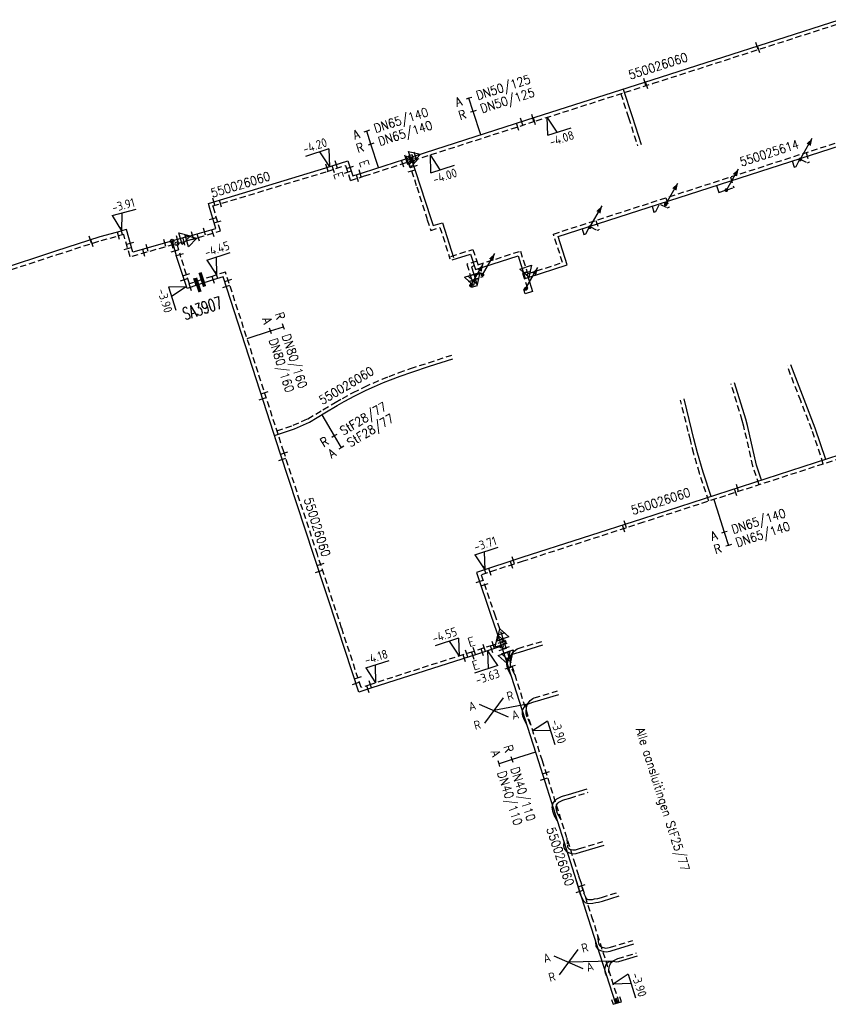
# Model space of a CAD drawing. Header units: millimetres. Extents: x 0 to 118212815, y 0 to 488348790.
# Tile 14 of 143: x 113929225 to 114011610, y 485755531 to 485855777. Entities that reach past the tile are written whole.
import ezdxf
from ezdxf.enums import TextEntityAlignment as Align

# ---------------------------------------------------------------- set-up
doc = ezdxf.new("R2010")
doc.units = ezdxf.units.MM
doc.header["$LTSCALE"] = 200
doc.linetypes.add('HIDDEN2', pattern=[4.7625, 3.175, -1.5875])
for name, color, linetype in [('WW-C-AFSLUITER', 7, 'Continuous'), ('WW-C-mof', 7, 'Continuous'), ('WW-C-stijgstrang', 7, 'Continuous'), ('WW-C-tstuk', 7, 'Continuous'), ('WW-C-VERLOOP', 7, 'Continuous'), ('WW-I-diam', 7, 'Continuous'), ('WW-I-info', 7, 'Continuous'), ('WW-I-leidingkruis', 7, 'Continuous'), ('WW-I-NAP', 7, 'Continuous'), ('WW-L-aanvoer', 3, 'Continuous'), ('WW-L-retour', 3, 'HIDDEN2')]:
    doc.layers.add(name, color=color, linetype=linetype)
doc.styles.add('DIN17', font='ROMANS.SHX', dxfattribs={"width": 0.9})
doc.styles.add('ISOCP', font='ISOCP.SHX')

# ---------------------------------------------------------------- blocks, each defined once
blk = doc.blocks.new('LR-mof')
at = {"color": 0, "linetype": 'ByBlock', "lineweight": -2}
blk.add_line((0, -0.75), (0, 0.75), dxfattribs=at)
blk = doc.blocks.new('LR-VERL')
at = {"color": 0, "linetype": 'ByBlock', "lineweight": -2}
blk.add_lwpolyline([(1.08, 0), (-1.08, -1.25), (-1.08, 1.25)], close=True, dxfattribs=at)
blk = doc.blocks.new('LR-tsb')
blk.add_circle((0, 0), 0.375)
blk = doc.blocks.new('nap1')
at = {"color": 0, "linetype": 'Continuous', "lineweight": -3}
for p, q in [((-1, 3.5), (0, 0)), ((-1, 3.5), (4, 3.5)), ((1, 3.5), (0, 0))]:
    blk.add_line(p, q, dxfattribs=at)
at = {"color": 0, "linetype": 'Continuous', "lineweight": -3, "style": 'ISOCP'}
for tag, p in [('*1', (1.7, 5)), ('*2', (4, 1.5))]:
    blk.add_attdef(tag, text='', height=1.8, dxfattribs=at).set_placement(p, align=Align.MIDDLE)
blk = doc.blocks.new('LR-smof')
at = {"color": 0, "linetype": 'ByBlock', "lineweight": -2}
blk.add_lwpolyline([(1, 0.5), (0, 0.5), (0, -0.5), (1, -0.5)], dxfattribs=at)
blk = doc.blocks.new('LR-mofD')
at = {"color": 0, "linetype": 'ByBlock', "lineweight": -2}
blk.add_line((0, -0.75), (0, 0.75), dxfattribs=at)
at = {"color": 1, "linetype": 'ByBlock', "lineweight": -3, "style": 'DIN17', "width": 0.9}
blk.add_attdef('*1', text='', height=1.8, dxfattribs=at).set_placement((0, 2), align=Align.MIDDLE)
blk = doc.blocks.new('nap2')
at = {"color": 0, "linetype": 'Continuous', "lineweight": -3}
for p, q in [((1, 3.5), (-4, 3.5)), ((-1, 3.5), (0, 0)), ((1, 3.5), (0, 0))]:
    blk.add_line(p, q, dxfattribs=at)
at = {"color": 0, "linetype": 'Continuous', "lineweight": -3, "style": 'ISOCP'}
for tag, p in [('*1', (-1.5, 5)), ('*2', (-4, 1.5))]:
    blk.add_attdef(tag, text='', height=1.8, dxfattribs=at).set_placement(p, align=Align.MIDDLE)
blk = doc.blocks.new('LR-DIAB2')
at = {"color": 0, "linetype": 'Continuous', "lineweight": -3}
blk.add_line((0, 5), (0, 7.8), dxfattribs=at)
at = {"color": 0, "lineweight": -3}
blk.add_line((0, 0), (0, 5), dxfattribs=at)
for points in [[(0.61, 7.8), (0, 7.8), (-0.61, 7.8)], [(0.61, 5), (0, 5), (-0.61, 5)]]:
    blk.add_lwpolyline(points, dxfattribs=at)
at = {"color": 1, "lineweight": -3, "style": 'DIN17', "width": 0.9}
for tag, p in [('*1', (-1.61, 7.8)), ('*2', (-1.61, 5.02))]:
    blk.add_attdef(tag, text='', height=1.8, dxfattribs=at).set_placement(p, align=Align.MIDDLE_RIGHT)
for tag, p in [('*11', (1.61, 7.8)), ('*12', (1.61, 5))]:
    blk.add_attdef(tag, text='', height=1.8, dxfattribs=at).set_placement(p, align=Align.MIDDLE_LEFT)
blk = doc.blocks.new('LR-AFS')
at = {"color": 0, "lineweight": -3, "const_width": 0.7}
blk.add_lwpolyline([(0, -1.5), (0, 1.5)], dxfattribs=at)
at = {"color": 7, "linetype": 'ByBlock', "lineweight": -2, "style": 'DIN17', "width": 0.9}
blk.add_attdef('*1', text='', height=2.5, dxfattribs=at).set_placement((0, 5), align=Align.MIDDLE)
at = {"color": 0, "linetype": 'ByBlock', "lineweight": -2, "style": 'DIN17', "width": 0.3, "flags": 1}
for tag, p in [('*2', (2.5, 1.5)), ('OCODE', (-7.5, -2.5)), ('NCODE', (-2.5, -2.5)), ('BC', (2.5, -2.5)), ('RK', (7.5, -2.5)), ('ST', (-7.5, -5)), ('VCODE', (-2.5, -5)), ('NIVO', (2.5, -5)), ('IMM', (7.5, -5)), ('FABR', (-7.5, -7.5)), ('TYPE', (-2.5, -7.5)), ('OPBOUW', (2.5, -7.5)), ('BEDIEN', (7.5, -7.5)), ('VERTR', (-7.5, -10)), ('OPBLEN', (-2.5, -10)), ('HULPST', (2.5, -10)), ('VERLSP', (7.5, -10)), ('DEKM', (-7.5, -12.5)), ('PDATUM', (-2.5, -12.5)), ('OPM', (2.5, -12.5)), ('BORD', (7.5, -12.5)), ('BORDL', (-7.5, -15)), ('BORDX', (-2.5, -15)), ('BORDY', (2.5, -15)), ('BORDZ', (7.5, -15))]:
    blk.add_attdef(tag, text='', height=1.8, dxfattribs=at).set_placement(p, align=Align.MIDDLE)
blk = doc.blocks.new('LR-tso')
blk.add_lwpolyline([(-0.375, -0.375), (0.375, -0.375), (0.375, 0.375), (-0.375, 0.375)], close=True)
blk = doc.blocks.new('LR-hyp')
at = {"color": 7, "linetype": 'ByBlock', "lineweight": -3, "style": 'DIN17', "width": 0.9}
blk.add_attdef('*1', text='', height=1.8, dxfattribs=at).set_placement((0, 0), align=Align.MIDDLE)
at = {"color": 7, "linetype": 'ByBlock', "lineweight": -2, "style": 'DIN17', "width": 0.9, "flags": 1}
blk.add_attdef('*2', text='', height=1.8, dxfattribs=at).set_placement((0, -5), align=Align.MIDDLE)
blk = doc.blocks.new('LR-DIAO2')
at = {"color": 0, "lineweight": -3}
blk.add_line((0, 0), (0, -5), dxfattribs=at)
at = {"color": 0, "linetype": 'Continuous', "lineweight": -3}
blk.add_line((0, -5), (0, -7.8), dxfattribs=at)
at = {"color": 0, "lineweight": -3}
for points in [[(0.61, -5), (0, -5), (-0.61, -5)], [(0.61, -7.8), (0, -7.8), (-0.61, -7.8)]]:
    blk.add_lwpolyline(points, dxfattribs=at)
at = {"color": 1, "lineweight": -3, "style": 'DIN17', "width": 0.9}
for tag, p in [('*1', (-1.61, -5)), ('*2', (-1.61, -7.78))]:
    blk.add_attdef(tag, text='', height=1.8, dxfattribs=at).set_placement(p, align=Align.MIDDLE_RIGHT)
for tag, p in [('*11', (1.61, -5)), ('*12', (1.61, -7.8))]:
    blk.add_attdef(tag, text='', height=1.8, dxfattribs=at).set_placement(p, align=Align.MIDDLE_LEFT)
blk = doc.blocks.new('LR-ldkruis')
at = {"color": 0, "linetype": 'ByBlock', "lineweight": -2}
for p, q in [((2.5, 2), (-2.5, -2)), ((-2.5, 2), (2.5, -2))]:
    blk.add_line(p, q, dxfattribs=at)
at = {"color": 0, "linetype": 'ByBlock', "lineweight": -2, "style": 'ISOCP'}
for tag, p in [('*1', (-4, 2)), ('*3', (4, 2)), ('*2', (-4, -2)), ('*4', (4, -2))]:
    blk.add_attdef(tag, text='', height=1.8, dxfattribs=at).set_placement(p, align=Align.MIDDLE)
blk = doc.blocks.new('LR-styg')
at = {"color": 0, "lineweight": -3}
blk.add_line((0, 0), (2.5, 4.33), dxfattribs=at)
at = {"color": 0, "lineweight": -3, "const_width": 0.375}
blk.add_lwpolyline([(-0.19, 0, 1), (0.19, 0, 1)], format="xyb", close=True, dxfattribs=at)
at = {"color": 0, "lineweight": -3}
blk.add_solid([(2.5, 4.33), (1.32, 3.28), (2.18, 2.78)], dxfattribs=at)
at = {"color": 7, "linetype": 'ByBlock', "lineweight": -2, "style": 'DIN17', "width": 0.5}
blk.add_attdef('*1', text='', height=1.8, dxfattribs=at).set_placement((0, -2.5), align=Align.MIDDLE)

msp = doc.modelspace()

# ---------------------------------------------------------------- linework, layer by layer
at = {"layer": 'WW-I-diam'}
msp.add_line((113999931, 485806923), (114000242, 485805965), dxfattribs=at)
at = {"layer": 'WW-I-leidingkruis'}
for p, q in [((113980951, 485786089), (113977518, 485785458)), ((113989649, 485759932), (113985127, 485759812))]:
    msp.add_line(p, q, dxfattribs=at)
at = {"layer": 'WW-L-aanvoer'}
for p, q in [((113993653, 485849663), (114012707, 485855777)), ((113981741, 485845841), (113993653, 485849663)), ((113990706, 485848718), (113991620, 485845921)), ((113969530, 485841923), (113981741, 485845841)), ((113991620, 485845921), (113992539, 485843065)), ((113984081, 485833707), (114018524, 485844807)), ((113964252, 485840230), (113969530, 485841923)), ((113969089, 485841782), (113970042, 485838866)), ((113948446, 485837065), (113960428, 485840690)), ((113960428, 485840690), (113962665, 485841416)), ((113962665, 485841416), (113963166, 485839877)), ((114007930, 485841393), (114008127, 485840779)), ((114008127, 485840779), (114008323, 485840842)), ((114008323, 485840842), (114008663, 485841506)), ((113963166, 485839877), (113964252, 485840230)), ((113970042, 485838866), (113971112, 485835533)), ((114000233, 485838912), (114000467, 485838185)), ((114000467, 485838185), (114001150, 485838404)), ((113948600, 485836550), (113948446, 485837065)), ((113993657, 485836793), (113993850, 485836193)), ((113994041, 485836254), (113994381, 485836920)), ((113949207, 485834522), (113948600, 485836550)), ((113993850, 485836193), (113994041, 485836254)), ((113971112, 485835533), (113971344, 485834809)), ((113971344, 485834809), (113972287, 485835112)), ((113972287, 485835112), (113973426, 485831562)), ((113932923, 485832240), (113937422, 485833692)), ((113937422, 485833692), (113939595, 485834270)), ((113940102, 485834405), (113939595, 485834270)), ((113940746, 485832117), (113940102, 485834405)), ((113946115, 485833627), (113946841, 485833827)), ((113946841, 485833827), (113949207, 485834522)), ((113985013, 485830806), (113984081, 485833707)), ((113986521, 485834494), (113986712, 485833903)), ((113986712, 485833903), (113986893, 485833962)), ((113986893, 485833962), (113987236, 485834629)), ((113946115, 485833627), (113940746, 485832117)), ((113944754, 485833244), (113945177, 485831756)), ((113924643, 485829541), (113932923, 485832240)), ((113946272, 485828415), (113945177, 485831756)), ((113973278, 485831315), (113975157, 485831918)), ((113975157, 485831918), (113975661, 485830348)), ((113975661, 485830348), (113979995, 485831740)), ((113979995, 485831740), (113980737, 485829428)), ((113975542, 485830719), (113975257, 485830627)), ((113981037, 485829527), (113985013, 485830806)), ((113975257, 485830627), (113975669, 485829342)), ((113975542, 485829739), (113976318, 485829989)), ((113947368, 485828770), (113946272, 485828415)), ((113948951, 485829284), (113947368, 485828770)), ((113949951, 485829608), (113948951, 485829284)), ((113953735, 485817944), (113949951, 485829608)), ((113975260, 485828532), (113975865, 485828726)), ((113975865, 485828726), (113975668, 485829346)), ((113980737, 485829428), (113981037, 485829527)), ((113981014, 485829520), (113981473, 485828115)), ((113980725, 485827870), (113980582, 485828307)), ((113981473, 485828115), (113980725, 485827870)), ((113970993, 485820493), (113973372, 485821260)), ((114009153, 485817102), (114007785, 485820649)), ((113968005, 485819500), (113969171, 485819905)), ((113969171, 485819905), (113970993, 485820493)), ((113965390, 485818439), (113966300, 485818838)), ((113966300, 485818838), (113966990, 485819108)), ((113966990, 485819108), (113968005, 485819500)), ((114003202, 485815089), (114002064, 485818813)), ((113955774, 485811648), (113953735, 485817944)), ((113963378, 485817469), (113964537, 485818044)), ((113964537, 485818044), (113965390, 485818439)), ((113961574, 485816484), (113962286, 485816889)), ((113962286, 485816889), (113963378, 485817469)), ((113997716, 485813935), (113996915, 485817160)), ((114010276, 485814189), (114009153, 485817102)), ((113958742, 485814806), (113960320, 485815745)), ((113960320, 485815745), (113961574, 485816484)), ((113957224, 485814126), (113958742, 485814806)), ((114003369, 485814457), (114003202, 485815089)), ((113955198, 485813428), (113957224, 485814126)), ((113997925, 485813095), (113997716, 485813935)), ((114004302, 485810420), (114003369, 485814457)), ((114011342, 485811016), (114010276, 485814189)), ((113998273, 485811690), (113997925, 485813095)), ((113959201, 485801218), (113955774, 485811648)), ((113998844, 485809710), (113998273, 485811690)), ((114012784, 485811483), (113992662, 485804969)), ((113999663, 485807236), (113998844, 485809710)), ((114004799, 485808898), (114004302, 485810420)), ((113992662, 485804969), (113980399, 485801005)), ((113961667, 485793710), (113959201, 485801218)), ((113980399, 485801005), (113975774, 485799506)), ((113975774, 485799506), (113977232, 485795160)), ((113977232, 485795160), (113978103, 485792590)), ((113963772, 485787305), (113961667, 485793710)), ((113978103, 485792590), (113978730, 485790735)), ((113977485, 485791716), (113975867, 485791189)), ((113978308, 485791984), (113977485, 485791716)), ((113980137, 485791399), (113982531, 485792120)), ((113975867, 485791189), (113965103, 485787742)), ((113978736, 485790740), (113982079, 485780251)), ((113978849, 485790492), (113978999, 485790852)), ((113978999, 485790852), (113979150, 485791012)), ((113979150, 485791012), (113979343, 485791134)), ((113979343, 485791134), (113979887, 485791323)), ((113979887, 485791323), (113980012, 485791361)), ((113980012, 485791361), (113980137, 485791399)), ((113978843, 485790119), (113978849, 485790492)), ((113978879, 485789927), (113978843, 485790119)), ((113978974, 485789673), (113978879, 485789927)), ((113979279, 485789036), (113978974, 485789673)), ((113965103, 485787742), (113963772, 485787305)), ((113981745, 485786354), (113984138, 485787076)), ((113980457, 485785447), (113980607, 485785807)), ((113980607, 485785807), (113980758, 485785968)), ((113980758, 485785968), (113980951, 485786089)), ((113980951, 485786089), (113981495, 485786279)), ((113981495, 485786279), (113981619, 485786316)), ((113981619, 485786316), (113981745, 485786354)), ((113980450, 485785075), (113980457, 485785447)), ((113980486, 485784882), (113980450, 485785075)), ((113980582, 485784628), (113980486, 485784882)), ((113980887, 485783991), (113980582, 485784628)), ((113982079, 485780251), (113985321, 485770054)), ((113983948, 485776442), (113984429, 485776679)), ((113984429, 485776679), (113984640, 485776741)), ((113984640, 485776741), (113985146, 485776888)), ((113985146, 485776888), (113987031, 485777471)), ((113983490, 485775594), (113983576, 485776010)), ((113983556, 485775195), (113983490, 485775594)), ((113983576, 485776010), (113983757, 485776264)), ((113983757, 485776264), (113983948, 485776442)), ((113983680, 485774788), (113983556, 485775195)), ((113984002, 485774203), (113983680, 485774788)), ((113984666, 485772113), (113984643, 485771702)), ((113984643, 485771702), (113984664, 485771468)), ((113986365, 485771015), (113988758, 485771737)), ((113984664, 485771468), (113984755, 485771283)), ((113984755, 485771283), (113984929, 485771089)), ((113984929, 485771089), (113985133, 485770971)), ((113985133, 485770971), (113985558, 485770868)), ((113985558, 485770868), (113985936, 485770885)), ((113985936, 485770885), (113986365, 485771015)), ((113985321, 485770054), (113987120, 485764367)), ((113985866, 485768332), (113986328, 485766738)), ((113986328, 485766738), (113986626, 485766095)), ((113988608, 485766049), (113990313, 485766573)), ((113986626, 485766095), (113986847, 485765900)), ((113986847, 485765900), (113987146, 485765809)), ((113987146, 485765809), (113987635, 485765840)), ((113987635, 485765840), (113987909, 485765889)), ((113987909, 485765889), (113988196, 485765939)), ((113988196, 485765939), (113988608, 485766049)), ((113987120, 485764367), (113989922, 485755607)), ((113987810, 485762212), (113987878, 485761855)), ((113987878, 485761855), (113987938, 485761437)), ((113989491, 485760962), (113991787, 485761679)), ((113987938, 485761437), (113988128, 485761156)), ((113988128, 485761156), (113988406, 485760993)), ((113988406, 485760993), (113988723, 485760898)), ((113988723, 485760898), (113988965, 485760879)), ((113988965, 485760879), (113989397, 485760947)), ((113989397, 485760947), (113989491, 485760962)), ((113988898, 485759352), (113988984, 485759605)), ((113988984, 485759605), (113989168, 485759809)), ((113989168, 485759809), (113989348, 485759900)), ((113989348, 485759900), (113989479, 485759935)), ((113989479, 485759935), (113989649, 485759932)), ((113989649, 485759932), (113989706, 485759922)), ((113989706, 485759922), (113990026, 485759863)), ((113990026, 485759863), (113990266, 485759881)), ((113990266, 485759881), (113992156, 485760454)), ((113988849, 485759070), (113988898, 485759352)), ((113988908, 485758690), (113988849, 485759070)), ((113989025, 485758414), (113988908, 485758690))]:
    msp.add_line(p, q, dxfattribs=at)
at = {"layer": 'WW-L-retour'}
for p, q in [((113993769, 485849302), (114012824, 485855416)), ((113981857, 485845479), (113993769, 485849302)), ((113990462, 485848240), (113991258, 485845804)), ((113991258, 485845804), (113992177, 485842948)), ((113969318, 485841456), (113981857, 485845479)), ((113983604, 485833952), (114018412, 485845170)), ((114009341, 485842247), (114009654, 485841272)), ((113960546, 485840328), (113962421, 485840938)), ((113962421, 485840938), (113962922, 485839398)), ((113964369, 485839868), (113969318, 485841456)), ((113968845, 485841304), (113969681, 485838749)), ((114008804, 485841557), (114009473, 485841213)), ((114009473, 485841213), (114009654, 485841272)), ((113948918, 485836811), (113960546, 485840328)), ((113962922, 485839398), (113964369, 485839868)), ((114001636, 485839764), (114001986, 485838674)), ((113969681, 485838749), (113970750, 485835417)), ((114001292, 485838452), (114001986, 485838674)), ((113948964, 485836659), (113948918, 485836811)), ((113994524, 485836967), (113995191, 485836624)), ((113995070, 485837648), (113995379, 485836685)), ((113995191, 485836624), (113995379, 485836685)), ((113949680, 485834267), (113948964, 485836659)), ((113970750, 485835417), (113971098, 485834331)), ((113987379, 485834674), (113988046, 485834332)), ((113987925, 485835345), (113988232, 485834391)), ((113937525, 485833305), (113939287, 485833774)), ((113939824, 485833917), (113939287, 485833774)), ((113940469, 485831623), (113939824, 485833917)), ((113947425, 485833592), (113949680, 485834267)), ((113971098, 485834331), (113972041, 485834634)), ((113972041, 485834634), (113973064, 485831446)), ((113984535, 485831052), (113983604, 485833952)), ((113988046, 485834332), (113988232, 485834391)), ((113933046, 485831860), (113937525, 485833305)), ((113946761, 485833397), (113940469, 485831623)), ((113945247, 485832970), (113945561, 485831866)), ((113946761, 485833397), (113947425, 485833592)), ((113924765, 485829160), (113933046, 485831860)), ((113946516, 485828894), (113945561, 485831866)), ((113973162, 485831677), (113975403, 485832396)), ((113975403, 485832396), (113975907, 485830826)), ((113975907, 485830826), (113980241, 485832218)), ((113980241, 485832218), (113980930, 485830070)), ((113975788, 485831197), (113974779, 485830873)), ((113974779, 485830873), (113975307, 485829227)), ((113980981, 485829911), (113984535, 485831052)), ((113948834, 485829645), (113947831, 485829320)), ((113950195, 485830087), (113948834, 485829645)), ((113954097, 485818062), (113950195, 485830087)), ((113980917, 485830112), (113980467, 485829968)), ((113980467, 485829968), (113980994, 485828358)), ((113980930, 485830070), (113980981, 485829911)), ((113947831, 485829320), (113946516, 485828894)), ((113975144, 485828893), (113975387, 485828972)), ((113975296, 485829261), (113976434, 485829627)), ((113975387, 485828972), (113975307, 485829227)), ((113980968, 485828350), (113980943, 485828425)), ((113980994, 485828358), (113980968, 485828350)), ((113969050, 485820265), (113970876, 485820854)), ((113970876, 485820854), (113973256, 485821622)), ((113966852, 485819462), (113967874, 485819857)), ((113967874, 485819857), (113969050, 485820265)), ((114008798, 485816966), (114007422, 485820533)), ((113964373, 485818387), (113965234, 485818786)), ((113965234, 485818786), (113966155, 485819189)), ((113966155, 485819189), (113966852, 485819462)), ((114002836, 485814985), (114001702, 485818697)), ((113956136, 485811766), (113954097, 485818062)), ((113962103, 485817222), (113963205, 485817807)), ((113963205, 485817807), (113964373, 485818387)), ((113960126, 485816072), (113961383, 485816813)), ((113961383, 485816813), (113962103, 485817222)), ((113997347, 485813844), (113996552, 485817044)), ((114009919, 485814060), (114008798, 485816966)), ((113958566, 485815144), (113960126, 485816072)), ((113957084, 485814480), (113958566, 485815144)), ((114003001, 485814365), (114002836, 485814985)), ((113955440, 485813914), (113957084, 485814480)), ((113997556, 485813003), (113997347, 485813844)), ((114003935, 485810318), (114003001, 485814365)), ((114011101, 485810538), (114009919, 485814060)), ((113997906, 485811592), (113997556, 485813003)), ((113959562, 485801336), (113956136, 485811766)), ((114012901, 485811121), (113992779, 485804608)), ((113998481, 485809598), (113997906, 485811592)), ((113999421, 485806758), (113998481, 485809598)), ((114004555, 485808420), (114003935, 485810318)), ((113992779, 485804608), (113980516, 485800643)), ((113962028, 485793829), (113959562, 485801336)), ((113980516, 485800643), (113976256, 485799263)), ((113976256, 485799263), (113977592, 485795282)), ((113977592, 485795282), (113978297, 485793247)), ((113964014, 485787784), (113962028, 485793829)), ((113978297, 485793247), (113979071, 485790912)), ((113977367, 485792077), (113975388, 485791432)), ((113978557, 485792464), (113977367, 485792077)), ((113979611, 485791491), (113979902, 485791725)), ((113979902, 485791725), (113980027, 485791763)), ((113980027, 485791763), (113982421, 485792484)), ((113975388, 485791432), (113964985, 485788103)), ((113979081, 485790911), (113982441, 485780366)), ((113979228, 485790421), (113979237, 485790739)), ((113979237, 485790739), (113979284, 485790975)), ((113979284, 485790975), (113979343, 485791134)), ((113979343, 485791134), (113979611, 485791491)), ((113979223, 485790151), (113979228, 485790421)), ((113979246, 485790029), (113979223, 485790151)), ((113979327, 485789814), (113979246, 485790029)), ((113979670, 485789061), (113979327, 485789814)), ((113964985, 485788103), (113964014, 485787784)), ((113981219, 485786446), (113981510, 485786680)), ((113981510, 485786680), (113981635, 485786718)), ((113981635, 485786718), (113984029, 485787440)), ((113980836, 485785376), (113980845, 485785694)), ((113980845, 485785694), (113980891, 485785930)), ((113980891, 485785930), (113980951, 485786089)), ((113980951, 485786089), (113981219, 485786446)), ((113980831, 485785106), (113980836, 485785376)), ((113980854, 485784985), (113980831, 485785106)), ((113980935, 485784769), (113980854, 485784985)), ((113981278, 485784016), (113980935, 485784769)), ((113982441, 485780366), (113985683, 485770169)), ((113984750, 485776377), (113985268, 485776528)), ((113985268, 485776528), (113987139, 485777114)), ((113983876, 485775586), (113983932, 485775854)), ((113983927, 485775282), (113983876, 485775586)), ((113983932, 485775854), (113984044, 485776012)), ((113984044, 485776012), (113984166, 485776126)), ((113984166, 485776126), (113984568, 485776324)), ((113984568, 485776324), (113984750, 485776377)), ((113984031, 485774941), (113983927, 485775282)), ((113984329, 485774428), (113984031, 485774941)), ((113984954, 485772462), (113985022, 485771736)), ((113985022, 485771736), (113985036, 485771572)), ((113985036, 485771572), (113985073, 485771498)), ((113986255, 485771381), (113988647, 485772104)), ((113985073, 485771498), (113985172, 485771387)), ((113985172, 485771387), (113985276, 485771327)), ((113985276, 485771327), (113985594, 485771250)), ((113985594, 485771250), (113985864, 485771262)), ((113985864, 485771262), (113986255, 485771381)), ((113985683, 485770169), (113987482, 485764482)), ((113986171, 485768628), (113986680, 485766881)), ((113986680, 485766881), (113986937, 485766327)), ((113988503, 485766414), (113990204, 485766937)), ((113986937, 485766327), (113987037, 485766240)), ((113987037, 485766240), (113987191, 485766193)), ((113987191, 485766193), (113987590, 485766218)), ((113987590, 485766218), (113987798, 485766255)), ((113987798, 485766255), (113988114, 485766311)), ((113988114, 485766311), (113988503, 485766414)), ((113987482, 485764482), (113990284, 485755723)), ((113988093, 485762574), (113988157, 485761891)), ((113988157, 485761891), (113988243, 485761610)), ((113988243, 485761610), (113988377, 485761450)), ((113989405, 485761333), (113991678, 485762043)), ((113988377, 485761450), (113988559, 485761344)), ((113988559, 485761344), (113988793, 485761274)), ((113988793, 485761274), (113988950, 485761262)), ((113988950, 485761262), (113989286, 485761314)), ((113989286, 485761314), (113989405, 485761333)), ((113990182, 485760194), (113992064, 485760759)), ((113989311, 485759443), (113989369, 485759586)), ((113989369, 485759586), (113989411, 485759682)), ((113989411, 485759682), (113989498, 485759790)), ((113989498, 485759790), (113989649, 485759932)), ((113989649, 485759932), (113989695, 485759957)), ((113989695, 485759957), (113989955, 485760097)), ((113989955, 485760097), (113990182, 485760194)), ((113989234, 485759067), (113989267, 485759258)), ((113989263, 485758841), (113989234, 485759067)), ((113989317, 485758746), (113989263, 485758841)), ((113989267, 485759258), (113989311, 485759443))]:
    msp.add_line(p, q, dxfattribs=at)

# ---------------------------------------------------------------- block references
at = {"layer": 'WW-C-AFSLUITER', "linetype": 'Continuous'}
ref = msp.add_blockref('LR-AFS', (113947368, 485828770), dxfattribs=dict(at, xscale=499.9999999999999, yscale=499.9999999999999, zscale=499.9999999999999, rotation=17.974))
ref.add_attrib('*1', 'SA3907', dxfattribs={"layer": '0', "color": 7, "linetype": 'ByBlock', "lineweight": -2, "height": 1250, "rotation": 17.974, "style": 'DIN17', "width": 0.65}).set_placement((113947829, 485826405), align=Align.MIDDLE)
at = {"layer": 'WW-C-AFSLUITER', "linetype": 'Continuous', "xscale": 499.9999999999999, "yscale": 499.9999999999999, "zscale": 499.9999999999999, "rotation": 17.974}
msp.add_blockref('LR-AFS', (113947831, 485829320), dxfattribs=at)
at = {"layer": 'WW-C-mof', "linetype": 'Continuous'}
for name, p, xscale, yscale, zscale, rotation in [('LR-mof', (114004350, 485853096), 499.9999999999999, 499.9999999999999, 499.9999999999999, 17.79), ('LR-mof', (114004522, 485852752), 499.9999999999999, 499.9999999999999, 499.9999999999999, 17.79), ('LR-mof', (113992916, 485849427), 499.9999999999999, 499.9999999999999, 499.9999999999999, 17.79), ('LR-mof', (113993097, 485849086), 499.9999999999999, 499.9999999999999, 499.9999999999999, 17.79), ('LR-mof', (113980364, 485845399), 499.9999999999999, 499.9999999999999, 499.9999999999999, 17.79), ('LR-mof', (113981506, 485845766), 499.9999999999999, 499.9999999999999, 499.9999999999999, 17.79), ('LR-mof', (113981672, 485845420), 499.9999999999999, 499.9999999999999, 499.9999999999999, 17.79), ('LR-mof', (113979956, 485844869), 499.9999999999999, 499.9999999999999, 499.9999999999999, 17.79), ('LR-mof', (113968587, 485841620), 499.9999999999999, 499.9999999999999, 499.9999999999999, 17.79), ('LR-mof', (113960535, 485840724), 499.9999999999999, 499.9999999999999, 499.9999999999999, 17.997), ('LR-mof', (113961183, 485840535), 499.9999999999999, 499.9999999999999, 499.9999999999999, 17.997), ('LR-mof', (113961488, 485841034), 499.9999999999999, 499.9999999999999, 499.9999999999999, 17.997), ('LR-mof', (113968246, 485841112), 499.9999999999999, 499.9999999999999, 499.9999999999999, 17.79), ('LR-mof', (113969396, 485840836), 499.9999999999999, 499.9999999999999, 499.9999999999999, 288.1049), ('LR-mof', (113963642, 485839632), 499.9999999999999, 499.9999999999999, 499.9999999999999, 17.997), ('LR-mof', (113963912, 485840119), 499.9999999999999, 499.9999999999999, 499.9999999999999, 17.997), ('LR-mof', (113969145, 485840389), 499.9999999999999, 499.9999999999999, 499.9999999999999, 288.1049), ('LR-mof', (113949009, 485837236), 499.9999999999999, 499.9999999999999, 499.9999999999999, 16.82849999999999), ('LR-mof', (113949693, 485837046), 499.9999999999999, 499.9999999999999, 499.9999999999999, 16.8289), ('LR-mof', (113948908, 485835527), 499.9999999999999, 499.9999999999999, 499.9999999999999, 286.6658), ('LR-mof', (113949403, 485835203), 499.9999999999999, 499.9999999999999, 499.9999999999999, 286.6658), ('LR-mof', (113936432, 485833373), 499.9999999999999, 499.9999999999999, 499.9999999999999, 17.88500000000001), ('LR-mof', (113939287, 485833774), 500, 500, 500, 14.8964), ('LR-mof', (113939595, 485834270), 500, 500, 500, 14.8964), ('LR-mof', (113945315, 485833401), 500, 500, 500, 15.6985), ('LR-mof', (113946841, 485833827), 499.9999999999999, 499.9999999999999, 499.9999999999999, 15.3732), ('LR-mof', (113947425, 485833592), 499.9999999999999, 499.9999999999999, 499.9999999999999, 16.4064), ('LR-mof', (113948059, 485834185), 500, 500, 500, 16.3848), ('LR-mof', (113948921, 485834040), 499.9999999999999, 499.9999999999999, 499.9999999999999, 16.661), ('LR-mof', (113936596, 485833005), 499.9999999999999, 499.9999999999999, 499.9999999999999, 17.88500000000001), ('LR-mof', (113940494, 485833012), 500, 500, 500, 285.6985), ('LR-mof', (113942217, 485832530), 500, 500, 500, 15.6985), ('LR-mof', (113944012, 485833035), 500.0000000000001, 500.0000000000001, 500.0000000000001, 15.71120000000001), ('LR-mof', (113944745, 485832829), 499.9999999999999, 499.9999999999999, 499.9999999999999, 15.70950000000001), ('LR-mof', (113945966, 485833173), 500, 500, 500, 15.6985), ('LR-mof', (113940231, 485832470), 500, 500, 500, 285.6985), ('LR-mof', (113941862, 485832016), 499.9999999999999, 499.9999999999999, 499.9999999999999, 15.70950000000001), ('LR-mof', (113945035, 485832255), 500, 500, 500, 285.873), ('LR-mof', (113945561, 485831866), 500, 500, 500, 285.873), ('LR-mof', (113946217, 485829826), 500.0000000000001, 500.0000000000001, 500.0000000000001, 287.8071), ('LR-mof', (113949289, 485829793), 499.9999999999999, 499.9999999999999, 499.9999999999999, 17.974), ('LR-mof', (113945982, 485829300), 500, 500, 500, 288.1489), ('LR-mof', (113946599, 485828521), 499.9999999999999, 499.9999999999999, 499.9999999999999, 17.974), ('LR-mof', (113947084, 485829078), 499.9999999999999, 499.9999999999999, 499.9999999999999, 17.974), ('LR-mof', (113948951, 485829284), 499.9999999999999, 499.9999999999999, 499.9999999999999, 17.974), ('LR-mof', (113950273, 485828617), 499.9999999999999, 499.9999999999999, 499.9999999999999, 287.974), ('LR-mof', (113950469, 485829242), 499.9999999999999, 499.9999999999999, 499.9999999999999, 287.974), ('LR-mof', (113954182, 485817798), 500, 500, 500, 287.9439), ('LR-mof', (113953975, 485817203), 500, 500, 500, 287.9439), ('LR-mof', (113956174, 485811650), 499.9999999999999, 499.9999999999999, 499.9999999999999, 288.1864), ('LR-mof', (113955977, 485811029), 499.9999999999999, 499.9999999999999, 499.9999999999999, 288.1864), ('LR-mof', (114002164, 485807646), 499.9999999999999, 499.9999999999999, 499.9999999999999, 17.9366), ('LR-mof', (114002356, 485808107), 499.9999999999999, 499.9999999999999, 499.9999999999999, 17.9366), ('LR-mof', (113990924, 485804407), 500, 500, 500, 17.916), ('LR-mof', (113990751, 485803952), 500, 500, 500, 17.916), ('LR-mof', (113979345, 485800264), 499.9999999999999, 499.9999999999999, 499.9999999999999, 17.94910000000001), ('LR-mof', (113979515, 485800718), 499.9999999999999, 499.9999999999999, 499.9999999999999, 17.94910000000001), ('LR-mof', (113959726, 485799618), 499.9999999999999, 499.9999999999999, 499.9999999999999, 288.1864), ('LR-mof', (113959891, 485800335), 499.9999999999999, 499.9999999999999, 499.9999999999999, 288.1864), ('LR-mof', (113976612, 485799778), 499.9999999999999, 499.9999999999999, 499.9999999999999, 17.94910000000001), ('LR-mof', (113977144, 485799551), 499.9999999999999, 499.9999999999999, 499.9999999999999, 17.94910000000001), ('LR-mof', (113976084, 485798581), 500, 500, 500, 288.5416), ('LR-mof', (113976592, 485798262), 500, 500, 500, 288.5416), ('LR-mof', (113974777, 485791237), 499.9999999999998, 499.9999999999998, 499.9999999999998, 17.75005185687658), ('LR-mof', (113976363, 485791350), 500, 500, 500, 18.037), ('LR-mof', (113976567, 485791815), 500, 500, 500, 18.037), ('LR-mof', (113977317, 485791661), 500, 500, 500, 18.037), ('LR-mof', (113977473, 485792111), 500, 500, 500, 18.037), ('LR-mof', (113978760, 485791854), 500, 500, 500, 288.2708), ('LR-mof', (113974528, 485790760), 500.0000000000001, 500.0000000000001, 500.0000000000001, 17.74985185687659), ('LR-mof', (113963689, 485788774), 499.9999999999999, 499.9999999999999, 499.9999999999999, 288.1864), ('LR-mof', (113963473, 485788214), 499.9999999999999, 499.9999999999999, 499.9999999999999, 288.1864), ('LR-mof', (113964699, 485787609), 500, 500, 500, 18.1864), ('LR-mof', (113964965, 485788097), 500, 500, 500, 18.1864), ('LR-mof', (113982645, 485778470), 499.9999999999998, 499.9999999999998, 499.9999999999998, 287.6387368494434), ('LR-mof', (113982834, 485779119), 499.9999999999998, 499.9999999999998, 499.9999999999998, 287.6387368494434), ('LR-mof', (113986495, 485767605), 500, 500, 500, 287.5574368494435), ('LR-mof', (113986280, 485767023), 500, 500, 500, 287.5574368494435), ('LR-smof', (113989922, 485755607), 499.9999999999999, 499.9999999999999, 499.9999999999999, 107.7386368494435), ('LR-smof', (113990284, 485755723), 499.9999999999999, 499.9999999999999, 499.9999999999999, 107.7386368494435)]:
    msp.add_blockref(name, p, dxfattribs=dict(at, xscale=xscale, yscale=yscale, zscale=zscale, rotation=rotation))
at = {"layer": 'WW-C-mof'}
for p, xscale, yscale, zscale, rotation in [((113969318, 485841456), 499.9999999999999, 499.9999999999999, 499.9999999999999, 17.79), ((113969530, 485841923), 499.9999999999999, 499.9999999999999, 499.9999999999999, 17.79), ((113980930, 485830070), 500, 500, 500, 287.8001), ((113981037, 485829527), 500, 500, 500, 18.2751), ((113975307, 485829227), 500, 500, 500, 287.8001), ((113975669, 485829342), 500, 500, 500, 287.8001), ((113978103, 485792590), 499.9999999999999, 499.9999999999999, 499.9999999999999, 108.6561), ((113978297, 485793247), 500.0000000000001, 500.0000000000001, 500.0000000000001, 108.2268), ((113978416, 485791684), 500, 500, 500, 288.2708), ((113979032, 485789785), 500, 500, 500, 287.2361368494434), ((113979377, 485789956), 500, 500, 500, 287.2361368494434)]:
    msp.add_blockref('LR-mof', p, dxfattribs=dict(at, xscale=xscale, yscale=yscale, zscale=zscale, rotation=rotation))
at = {"layer": 'WW-C-mof', "linetype": 'Continuous'}
ref = msp.add_blockref('LR-mofD', (113962883, 485840748), dxfattribs=dict(at, xscale=500, yscale=500, zscale=500, rotation=287.997))
ref.add_attrib('*1', 'E', dxfattribs={"layer": '0', "color": 1, "linetype": 'ByBlock', "lineweight": -3, "height": 900, "rotation": 287.997, "style": 'DIN17', "width": 0.9}).set_placement((113964317, 485841138), align=Align.MIDDLE)
ref = msp.add_blockref('LR-mofD', (113962653, 485840226), dxfattribs=dict(at, xscale=500, yscale=500, zscale=500, rotation=107.997))
ref.add_attrib('*1', 'E', dxfattribs={"layer": '0', "color": 1, "linetype": 'ByBlock', "lineweight": -3, "height": 900, "rotation": 287.997, "style": 'DIN17', "width": 0.9}).set_placement((113961702, 485839917), align=Align.MIDDLE)
at = {"layer": 'WW-C-mof', "linetype": 'Continuous', "xscale": 500, "yscale": 500, "zscale": 500, "rotation": 18.037}
msp.add_blockref('LR-mofD', (113975557, 485791488), dxfattribs=at).add_auto_attribs({'*1': 'E'})
at = {"layer": 'WW-C-mof', "linetype": 'Continuous'}
ref = msp.add_blockref('LR-mofD', (113975365, 485791028), dxfattribs=dict(at, xscale=500.0000000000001, yscale=500.0000000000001, zscale=500.0000000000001, rotation=197.7547))
ref.add_attrib('*1', 'E', dxfattribs={"layer": '0', "color": 1, "linetype": 'ByBlock', "lineweight": -3, "height": 900, "rotation": 17.7547, "style": 'DIN17', "width": 0.9}).set_placement((113975670, 485790076), align=Align.MIDDLE)
at = {"layer": 'WW-C-stijgstrang', "linetype": 'Continuous', "xscale": 500, "yscale": 500, "zscale": 500}
for p in [(114008730, 485841534), (114001220, 485838429), (113995045, 485836983), (113987306, 485834651), (113976376, 485829808), (113975202, 485828713), (113980762, 485828366)]:
    msp.add_blockref('LR-styg', p, dxfattribs=at)
at = {"layer": 'WW-C-tstuk', "linetype": 'Continuous'}
for name, p, xscale, yscale, zscale, rotation in [('LR-tso', (113969089, 485841782), 500, 500, 500, 197.79), ('LR-tso', (113968845, 485841304), 500, 500, 500, 197.79), ('LR-tsb', (113944754, 485833244), 500, 500, 500, 285.873), ('LR-tsb', (113945247, 485832970), 500, 500, 500, 285.873), ('LR-tsb', (113978557, 485792464), 500.0000000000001, 500.0000000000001, 500.0000000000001, 288.3473000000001), ('LR-tsb', (113978308, 485791984), 499.9999999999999, 499.9999999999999, 499.9999999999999, 288.6561)]:
    msp.add_blockref(name, p, dxfattribs=dict(at, xscale=xscale, yscale=yscale, zscale=zscale, rotation=rotation))
at = {"layer": 'WW-C-VERLOOP', "linetype": 'Continuous'}
for p, xscale, yscale, zscale, rotation in [((113969530, 485841923), 499.9999999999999, 499.9999999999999, 499.9999999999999, 17.79), ((113969318, 485841456), 499.9999999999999, 499.9999999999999, 499.9999999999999, 17.79), ((113946115, 485833627), 500.0000000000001, 500.0000000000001, 500.0000000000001, 15.71120000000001), ((113946761, 485833397), 499.9999999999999, 499.9999999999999, 499.9999999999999, 15.70950000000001), ((113980930, 485830070), 500, 500, 500, 287.8001), ((113975307, 485829227), 500, 500, 500, 287.8001), ((113975669, 485829342), 500, 500, 500, 287.8001), ((113978297, 485793247), 500.0000000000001, 500.0000000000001, 500.0000000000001, 108.2268), ((113978103, 485792590), 499.9999999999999, 499.9999999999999, 499.9999999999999, 108.6561), ((113979071, 485790912), 500, 500, 500, 288.2708), ((113978730, 485790735), 500, 500, 500, 288.2708)]:
    msp.add_blockref('LR-VERL', p, dxfattribs=dict(at, xscale=xscale, yscale=yscale, zscale=zscale, rotation=rotation))
at = {"layer": 'WW-I-diam', "linetype": 'Continuous'}
for name, p, xscale, yscale, zscale, rotation, values in [('LR-DIAB2', (113976193, 485844061), 500, 500, 500, 17.79000299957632, {'*1': 'A', '*11': 'DN50/125', '*2': 'R', '*12': 'DN50/125'}), ('LR-DIAB2', (113965776, 485840719), 500.0000000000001, 500.0000000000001, 500.0000000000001, 17.79000299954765, {'*1': 'A', '*11': 'DN65/140', '*2': 'R', '*12': 'DN65/140'}), ('LR-DIAB2', (113952394, 485823311), 500, 500, 500, 287.973982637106, {'*1': 'R', '*11': 'DN80/160', '*2': 'A', '*12': 'DN80/160'}), ('LR-DIAO2', (113959995, 485815552), 500, 500, 500, 30.75207583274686, {'*1': 'R', '*11': 'StF28/77', '*2': 'A', '*12': 'StF28/77'}), ('LR-DIAO2', (114000242, 485805965), 500, 500, 500, 17.93658157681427, {'*1': 'A', '*11': 'DN65/140', '*2': 'R', '*12': 'DN65/140'}), ('LR-DIAO2', (113981775, 485781204), 499.9999999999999, 499.9999999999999, 499.9999999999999, 287.6768608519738, {'*1': 'R', '*11': 'DN40/110', '*2': 'A', '*12': 'DN40/110'})]:
    msp.add_blockref(name, p, dxfattribs=dict(at, xscale=xscale, yscale=yscale, zscale=zscale, rotation=rotation)).add_auto_attribs(values)
at = {"layer": 'WW-I-info', "linetype": 'Continuous'}
ref = msp.add_blockref('LR-hyp', (113994265, 485851065), dxfattribs=dict(at, xscale=499.9999999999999, yscale=499.9999999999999, zscale=499.9999999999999, rotation=17.79))
ref.add_attrib('*1', '550026060', dxfattribs={"layer": '0', "color": 0, "linetype": 'ByBlock', "lineweight": -3, "height": 900, "rotation": 17.79, "style": 'DIN17', "width": 0.9}).set_placement((113994265, 485851065), align=Align.MIDDLE)
ref = msp.add_blockref('LR-hyp', (114005600, 485842215), dxfattribs=dict(at, xscale=500.0000000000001, yscale=500.0000000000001, zscale=500.0000000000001, rotation=17.8627))
ref.add_attrib('*1', '550025614', dxfattribs={"layer": '0', "color": 0, "linetype": 'ByBlock', "lineweight": -3, "height": 900, "rotation": 17.8627, "style": 'DIN17', "width": 0.9}).set_placement((114005600, 485842215), align=Align.MIDDLE)
ref = msp.add_blockref('LR-hyp', (113951717, 485838995), dxfattribs=dict(at, xscale=499.9999999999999, yscale=499.9999999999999, zscale=499.9999999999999, rotation=16.8285))
ref.add_attrib('*1', '550026060', dxfattribs={"layer": '0', "color": 0, "linetype": 'ByBlock', "lineweight": -3, "height": 900, "rotation": 16.8285, "style": 'DIN17', "width": 0.9}).set_placement((113951717, 485838995), align=Align.MIDDLE)
ref = msp.add_blockref('LR-hyp', (113962501, 485818532), dxfattribs=dict(at, xscale=499.9999999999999, yscale=499.9999999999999, zscale=499.9999999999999, rotation=30.75210000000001))
ref.add_attrib('*1', '550026060', dxfattribs={"layer": '0', "color": 0, "linetype": 'ByBlock', "lineweight": -3, "height": 900, "rotation": 30.7521, "style": 'DIN17', "width": 0.9}).set_placement((113962501, 485818532), align=Align.MIDDLE)
ref = msp.add_blockref('LR-hyp', (113995872, 485807140), dxfattribs=dict(at, xscale=500, yscale=500, zscale=500, rotation=17.93658157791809))
ref.add_attrib('*1', '550026060', dxfattribs={"layer": '0', "color": 7, "linetype": 'ByBlock', "lineweight": -3, "height": 900, "rotation": 17.93658, "style": 'DIN17', "width": 0.9}).set_placement((113994534, 485806748), align=Align.MIDDLE)
at = {"layer": 'WW-I-info', "linetype": 'Continuous', "xscale": 500, "yscale": 500, "zscale": 500}
for p, rotation in [((113959542, 485804114), 287.598566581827), ((113984308, 485770575), 288.6734075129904)]:
    msp.add_blockref('LR-hyp', p, dxfattribs=dict(at, rotation=rotation)).add_auto_attribs({'*1': '550026060'})
at = {"layer": 'WW-I-leidingkruis', "linetype": 'Continuous'}
ref = msp.add_blockref('LR-ldkruis', (113977518, 485785458), dxfattribs=dict(at, xscale=499.9999999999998, yscale=499.9999999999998, zscale=499.9999999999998, rotation=14.97834324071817))
ref.add_attrib('*1', 'A', dxfattribs={"layer": '0', "color": 1, "linetype": 'ByBlock', "lineweight": -2, "height": 900, "rotation": 14.97834, "style": 'ISOCP'}).set_placement((113975327, 485785907), align=Align.MIDDLE)
ref.add_attrib('*2', 'R', dxfattribs={"layer": '0', "color": 1, "linetype": 'ByBlock', "lineweight": -2, "height": 900, "rotation": 14.97834, "style": 'ISOCP'}).set_placement((113975844, 485783975), align=Align.MIDDLE)
ref.add_attrib('*3', 'R', dxfattribs={"layer": '0', "color": 1, "linetype": 'ByBlock', "lineweight": -2, "height": 900, "rotation": 14.97834, "style": 'ISOCP'}).set_placement((113979192, 485786941), align=Align.MIDDLE)
ref.add_attrib('*4', 'A', dxfattribs={"layer": '0', "color": 1, "linetype": 'ByBlock', "lineweight": -2, "height": 900, "rotation": 14.97834, "style": 'ISOCP'}).set_placement((113979708, 485785009), align=Align.MIDDLE)
ref = msp.add_blockref('LR-ldkruis', (113985127, 485759812), dxfattribs=dict(at, xscale=499.9999999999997, yscale=499.9999999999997, zscale=499.9999999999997, rotation=14.97834324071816))
ref.add_attrib('*1', 'A', dxfattribs={"layer": '0', "color": 1, "linetype": 'ByBlock', "lineweight": -2, "height": 900, "rotation": 14.97834, "style": 'ISOCP'}).set_placement((113982936, 485760262), align=Align.MIDDLE)
ref.add_attrib('*2', 'R', dxfattribs={"layer": '0', "color": 1, "linetype": 'ByBlock', "lineweight": -2, "height": 900, "rotation": 14.97834, "style": 'ISOCP'}).set_placement((113983453, 485758329), align=Align.MIDDLE)
ref.add_attrib('*3', 'R', dxfattribs={"layer": '0', "color": 1, "linetype": 'ByBlock', "lineweight": -2, "height": 900, "rotation": 14.97834, "style": 'ISOCP'}).set_placement((113986800, 485761295), align=Align.MIDDLE)
ref.add_attrib('*4', 'A', dxfattribs={"layer": '0', "color": 1, "linetype": 'ByBlock', "lineweight": -2, "height": 900, "rotation": 14.97834, "style": 'ISOCP'}).set_placement((113987317, 485759363), align=Align.MIDDLE)
at = {"layer": 'WW-I-NAP', "linetype": 'Continuous'}
ref = msp.add_blockref('nap2', (113982975, 485845838), dxfattribs=dict(at, xscale=500.0000000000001, yscale=500.0000000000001, zscale=500.0000000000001, rotation=197.7900029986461))
ref.add_attrib('*1', '-4.08', dxfattribs={"layer": '0', "color": 1, "linetype": 'Continuous', "lineweight": -3, "height": 900, "rotation": 17.79, "style": 'ISOCP'}).set_placement((113984453, 485843687), align=Align.MIDDLE)
ref = msp.add_blockref('nap2', (113960793, 485840808), dxfattribs=dict(at, xscale=499.9999999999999, yscale=499.9999999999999, zscale=499.9999999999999, rotation=17.99703411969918))
ref.add_attrib('*1', '-4.20', dxfattribs={"layer": '0', "color": 1, "linetype": 'Continuous', "lineweight": -3, "height": 900, "rotation": 17.99703, "style": 'ISOCP'}).set_placement((113959307, 485842954), align=Align.MIDDLE)
ref = msp.add_blockref('nap2', (113971069, 485842018), dxfattribs=dict(at, xscale=500, yscale=500, zscale=500, rotation=197.7900000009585))
ref.add_attrib('*1', '-4.00', dxfattribs={"layer": '0', "color": 1, "linetype": 'Continuous', "lineweight": -3, "height": 900, "rotation": 17.79, "style": 'ISOCP'}).set_placement((113972547, 485839867), align=Align.MIDDLE)
ref = msp.add_blockref('nap1', (113939595, 485834270), dxfattribs=dict(at, xscale=500, yscale=500, zscale=500, rotation=14.89635587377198))
ref.add_attrib('*1', '-3.91', dxfattribs={"layer": '0', "color": 1, "linetype": 'Continuous', "lineweight": -3, "height": 900, "rotation": 14.89636, "style": 'ISOCP'}).set_placement((113939775, 485836904), align=Align.MIDDLE)
ref = msp.add_blockref('nap1', (113949292, 485829794), dxfattribs=dict(at, xscale=500.0000000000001, yscale=500.0000000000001, zscale=500.0000000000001, rotation=17.97398276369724))
ref.add_attrib('*1', '-4.45', dxfattribs={"layer": '0', "color": 1, "linetype": 'Continuous', "lineweight": -3, "height": 900, "rotation": 17.97398, "style": 'ISOCP'}).set_placement((113949330, 485832435), align=Align.MIDDLE)
ref = msp.add_blockref('nap2', (113946202, 485828627), dxfattribs=dict(at, xscale=500.0000000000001, yscale=500.0000000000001, zscale=500.0000000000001, rotation=107.0995555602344))
ref.add_attrib('*1', '-3.90', dxfattribs={"layer": '0', "color": 1, "linetype": 'Continuous', "lineweight": -3, "height": 900, "rotation": 287.09956, "style": 'ISOCP'}).set_placement((113944033, 485827175), align=Align.MIDDLE)
ref = msp.add_blockref('nap1', (113976612, 485799778), dxfattribs=dict(at, xscale=500, yscale=500, zscale=500, rotation=17.94909151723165))
ref.add_attrib('*1', '-3.71', dxfattribs={"layer": '0', "color": 1, "linetype": 'Continuous', "lineweight": -3, "height": 900, "rotation": 17.94909, "style": 'ISOCP'}).set_placement((113976650, 485802418), align=Align.MIDDLE)
ref = msp.add_blockref('nap2', (113973989, 485790986), dxfattribs=dict(at, xscale=499.9999999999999, yscale=499.9999999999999, zscale=499.9999999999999, rotation=17.75001148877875))
ref.add_attrib('*1', '-4.55', dxfattribs={"layer": '0', "color": 1, "linetype": 'Continuous', "lineweight": -3, "height": 900, "rotation": 17.75001, "style": 'ISOCP'}).set_placement((113972512, 485793138), align=Align.MIDDLE)
ref = msp.add_blockref('nap1', (113965476, 485788257), dxfattribs=dict(at, xscale=500, yscale=500, zscale=500, rotation=17.3903596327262))
ref.add_attrib('*1', '-4.18', dxfattribs={"layer": '0', "color": 1, "linetype": 'Continuous', "lineweight": -3, "height": 900, "rotation": 17.39036, "style": 'ISOCP'}).set_placement((113965540, 485790897), align=Align.MIDDLE)
ref = msp.add_blockref('nap1', (113976929, 485791535), dxfattribs=dict(at, xscale=500.0000000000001, yscale=500.0000000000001, zscale=500.0000000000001, rotation=198.037042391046))
ref.add_attrib('*1', '-3.63', dxfattribs={"layer": '0', "color": 1, "linetype": 'Continuous', "lineweight": -3, "height": 900, "rotation": 18.03704, "style": 'ISOCP'}).set_placement((113976895, 485788894), align=Align.MIDDLE)
ref = msp.add_blockref('nap1', (113981485, 485783365), dxfattribs=dict(at, xscale=500, yscale=500, zscale=500, rotation=287.674488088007))
ref.add_attrib('*1', '-3.90', dxfattribs={"layer": '0', "color": 1, "linetype": 'Continuous', "lineweight": -3, "height": 900, "rotation": 287.67449, "style": 'ISOCP'}).set_placement((113984126, 485783313), align=Align.MIDDLE)
ref = msp.add_blockref('nap1', (113989691, 485757578), dxfattribs=dict(at, xscale=500, yscale=500, zscale=500, rotation=287.7386370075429))
ref.add_attrib('*1', '-3.90', dxfattribs={"layer": '0', "color": 1, "linetype": 'Continuous', "lineweight": -3, "height": 900, "rotation": 287.73864, "style": 'ISOCP'}).set_placement((113992331, 485757529), align=Align.MIDDLE)

# ---------------------------------------------------------------- texts
at = {"layer": 'WW-I-info', "style": 'DIN17', "width": 0.9}
msp.add_text('Alle aansluitingen StF25/77', height=900, rotation=287.79633, dxfattribs=at).set_placement((113991978, 485783544))

doc.saveas('drawing.dxf')
